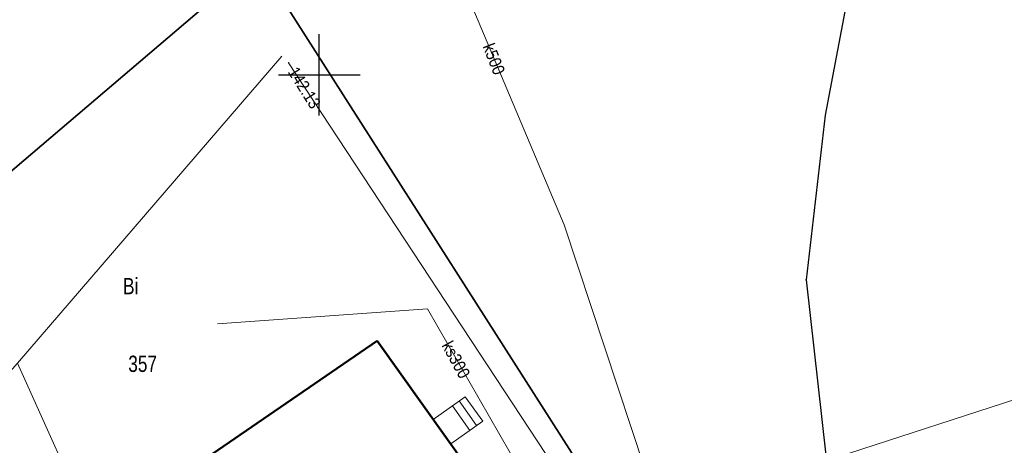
# Model space of a CAD drawing. Header units: metres. Extents: x 5552311 to 5555313, y 5709371 to 5712599.
# Tile 62 of 71: x 5554532 to 5554592, y 5710777 to 5710803. Entities that reach past the tile are written whole.
import ezdxf
from ezdxf.enums import TextEntityAlignment as Align

# ---------------------------------------------------------------- set-up
doc = ezdxf.new("R2010")
doc.units = ezdxf.units.M
doc.header["$MEASUREMENT"] = 0
doc.layers.get('0').update_dxf_attribs({"color": 2, "linetype": 'CONTINUOUS', "lineweight": 5})
for name, color, linetype in [('203-punkt graniczny', 7, 'CONTINUOUS'), ('210-oznaczenie konturu użytku gruntowego', 60, 'CONTINUOUS'), ('211-numer działki ewidencyjnej', 7, 'CONTINUOUS'), ('217-kontur klasyfikacyjny', 7, 'CONTINUOUS'), ('218-kontur użytku gruntowego', 60, 'CONTINUOUS'), ('219-działka ewidencyjna', 7, 'CONTINUOUS'), ('312-budynek ewidencyjny', 7, 'CONTINUOUS'), ('352-schody', 7, 'CONTINUOUS'), ('ogrodzenie trwałe', 7, 'CONTINUOUS'), ('przewód kanalizacyjny', 7, 'CONTINUOUS'), ('przewód kanalizacyjny-Atr1', 7, 'CONTINUOUS'), ('przewód wodociągowy', 7, 'CONTINUOUS'), ('rzedna', 7, 'CONTINUOUS'), ('rzedna-Atr2', 7, 'CONTINUOUS'), ('Wstawianie ramki sekcyjnej z opisem', 7, 'CONTINUOUS')]:
    doc.layers.add(name, color=color, linetype=linetype)
doc.styles.get("Standard").update_dxf_attribs({"font": 'Working1250', "width": 0.75})
doc.linetypes.add('902-500', pattern='A,3.75,0,[1,ksztalty.shx,S=0.5,R=0,X=0,Y=0],3.75', length=7.5)

# ---------------------------------------------------------------- blocks, each defined once
blk = doc.blocks.new('203')
at = {"linetype": 'Continuous', "lineweight": 0}
h = blk.add_hatch(color=94, dxfattribs=at)
edge = h.paths.add_edge_path()
edge.add_arc((0, 0), 0.045, 0, 360)
blk = doc.blocks.new('PW01')
at = {"linetype": 'Continuous', "lineweight": 13}
h = blk.add_hatch(color=0, dxfattribs=at)
edge = h.paths.add_edge_path()
edge.add_arc((0, 0), 0.045, 0, 360)
blk = doc.blocks.new('RAMKA500K')
at = {"color": 0}
for p, q in [((150, 47.5), (150, 52.5)), ((147.5, 50), (152.5, 50))]:
    blk.add_line(p, q, dxfattribs=at)

msp = doc.modelspace()

# ---------------------------------------------------------------- linework, layer by layer
at = {"layer": '217-kontur klasyfikacyjny', "color": 3, "linetype": 'Continuous', "lineweight": 18, "flags": 128}
for points in [[(5554581.05, 5710797.53), (5554584.6, 5710816.32)], [(5554522.47, 5710786.74), (5554546.23, 5710807.01)], [(5554546.23, 5710807.01), (5554570.1, 5710769.56)], [(5554579.87, 5710787.41), (5554581.05, 5710797.53)], [(5554582.28, 5710766.06), (5554579.87, 5710787.41)]]:
    msp.add_lwpolyline(points, dxfattribs=at)
at = {"layer": '218-kontur użytku gruntowego', "linetype": 'Continuous', "lineweight": 9, "flags": 128}
for points in [[(5554581.05, 5710797.53), (5554584.6, 5710816.32)], [(5554522.47, 5710786.74), (5554546.23, 5710807.01)], [(5554546.23, 5710807.01), (5554522.47, 5710786.74)], [(5554546.23, 5710807.01), (5554570.1, 5710769.56)], [(5554570.1, 5710769.56), (5554546.23, 5710807.01)], [(5554579.87, 5710787.41), (5554581.05, 5710797.53)], [(5554582.28, 5710766.06), (5554579.87, 5710787.41)]]:
    msp.add_lwpolyline(points, dxfattribs=at)
at = {"layer": '219-działka ewidencyjna', "color": 94, "linetype": 'Continuous', "lineweight": 30, "flags": 128}
for points in [[(5554584.6, 5710816.32), (5554581.05, 5710797.53)], [(5554546.23, 5710807.01), (5554522.47, 5710786.74)], [(5554546.23, 5710807.01), (5554570.1, 5710769.56)], [(5554581.05, 5710797.53), (5554579.87, 5710787.41)], [(5554579.87, 5710787.41), (5554582.28, 5710766.06)]]:
    msp.add_lwpolyline(points, dxfattribs=at)
at = {"layer": '312-budynek ewidencyjny', "color": 8, "linetype": 'Continuous', "lineweight": 50, "flags": 128}
for points in [[(5554537.13, 5710772.4), (5554553.55, 5710783.67)], [(5554553.55, 5710783.67), (5554559.14, 5710775.83)]]:
    msp.add_lwpolyline(points, dxfattribs=at)
at = {"layer": '352-schody', "color": 8, "linetype": 'Continuous', "lineweight": 18, "flags": 128}
msp.add_lwpolyline([(5554556.99, 5710778.84), (5554558.95, 5710780.24), (5554560.03, 5710778.73), (5554558.07, 5710777.34)], close=True, dxfattribs=at)
msp.add_lwpolyline([(5554556.99, 5710778.84), (5554558.95, 5710780.24), (5554560.03, 5710778.73), (5554558.07, 5710777.34)], close=True, dxfattribs=at)
for points in [[(5554559.245, 5710778.173), (5554558.175, 5710779.686)], [(5554559.653, 5710778.462), (5554558.582, 5710779.977)]]:
    msp.add_lwpolyline(points, dxfattribs=at)
at = {"layer": 'ogrodzenie trwałe', "color": 8, "linetype": '902-500', "lineweight": 35, "flags": 128}
msp.add_lwpolyline([(5554537.13, 5710772.4), (5554533.93, 5710770.3), (5554533.1, 5710771.56), (5554529.62, 5710776.41), (5554522.47, 5710786.74), (5554546.23, 5710807.01), (5554570.1, 5710769.56), (5554570.31, 5710766.89), (5554570.42, 5710763.32)], dxfattribs=at)
at = {"layer": 'przewód kanalizacyjny', "color": 34, "linetype": 'Continuous', "lineweight": 18, "flags": 128}
for points in [[(5554550.16, 5710816.74), (5554551.23, 5710815.75), (5554558.7, 5710805.83), (5554565.03, 5710790.79), (5554569.97, 5710775.81), (5554571.25, 5710771.67), (5554574.29, 5710754.32)], [(5554543.76, 5710784.71), (5554556.64, 5710785.63), (5554563.62, 5710773.48)]]:
    msp.add_lwpolyline(points, dxfattribs=at)
at = {"layer": 'przewód wodociągowy', "color": 5, "linetype": 'Continuous', "lineweight": 18, "flags": 128}
for points in [[(5554548.12, 5710800.75), (5554565.92, 5710773.65), (5554580.91, 5710776.23), (5554594.37, 5710780.63), (5554595.35, 5710781.08), (5554595.91, 5710781.84), (5554601.48, 5710791.82), (5554610.31, 5710812.98), (5554610.32, 5710812.97), (5554614.39, 5710822.74), (5554620.02, 5710826.05), (5554626.59, 5710828.9), (5554626.59, 5710828.89), (5554641.8, 5710836.05), (5554655.05, 5710840.58), (5554667.94, 5710844.7), (5554680.59, 5710848.59), (5554682.8, 5710849.32), (5554685.39, 5710850.22)], [(5554432.2, 5710673.29), (5554428.39, 5710680.96), (5554431.46, 5710683.98), (5554443.08, 5710697.11), (5554484.27, 5710723.03), (5554490.4, 5710731.32), (5554502.62, 5710741.42), (5554508.47, 5710765.21), (5554514.79, 5710770.05), (5554528.05, 5710778.75), (5554531.04, 5710781.79), (5554531.48, 5710782.3), (5554547.7, 5710801.16)], [(5554531.48, 5710782.3), (5554536.24, 5710771.69), (5554540.94, 5710763.75), (5554542.76, 5710764.32)]]:
    msp.add_lwpolyline(points, dxfattribs=at)

# ---------------------------------------------------------------- block references
at = {"layer": '203-punkt graniczny', "color": 8, "linetype": 'Continuous', "lineweight": 18}
for p in [(5554581.05, 5710797.53), (5554579.87, 5710787.41)]:
    msp.add_blockref('203', p, dxfattribs=at)
at = {"layer": 'rzedna', "color": 5, "linetype": 'Continuous', "lineweight": 18}
msp.add_blockref('PW01', (5554548.12, 5710800.75), dxfattribs=at)
at = {"layer": 'Wstawianie ramki sekcyjnej z opisem', "color": 8, "linetype": 'Continuous', "lineweight": 13}
msp.add_blockref('RAMKA500K', (5554400, 5710750), dxfattribs=at)
msp.add_blockref('RAMKA500K', (5554400, 5710750), dxfattribs=at)
msp.add_blockref('RAMKA500K', (5554400, 5710750), dxfattribs=at)
msp.add_blockref('RAMKA500K', (5554400, 5710750), dxfattribs=at)

# ---------------------------------------------------------------- texts
at = {"layer": '210-oznaczenie konturu użytku gruntowego', "linetype": 'Continuous', "lineweight": 18, "width": 0.79}
msp.add_text('Bi', height=1, dxfattribs=at).set_placement((5554537.96, 5710786.53))
at = {"layer": '211-numer działki ewidencyjnej', "color": 94, "linetype": 'Continuous', "lineweight": 30, "width": 0.79}
msp.add_text('357', height=1, dxfattribs=at).set_placement((5554538.28, 5710781.76))
at = {"layer": 'przewód kanalizacyjny-Atr1', "color": 34, "width": 0.9}
for s, rotation, p in [('k500', 291.534, (5554560.36, 5710801.89)), ('ks300', 298.577, (5554557.82, 5710783.57))]:
    msp.add_text(s, height=0.75, rotation=rotation, dxfattribs=at).set_placement(p, align=Align.MIDDLE_LEFT)
at = {"layer": 'rzedna-Atr2', "color": 5, "lineweight": 5, "width": 0.9}
msp.add_text('142.13', height=0.75, rotation=-58.011, dxfattribs=at).set_placement((5554548.36, 5710800.39), align=Align.MIDDLE_LEFT)

doc.saveas('drawing.dxf')
